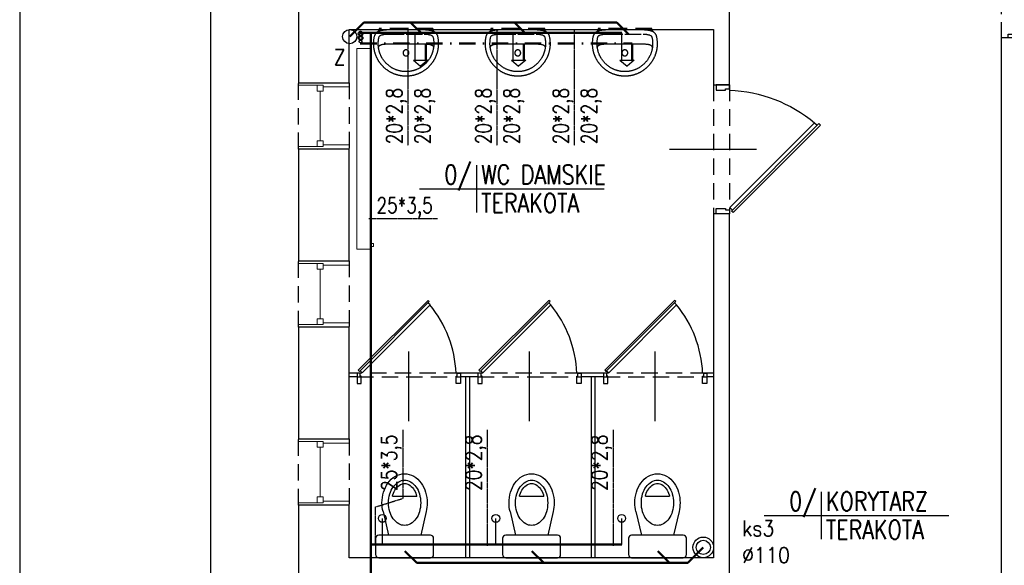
# Model space of a CAD drawing. Header units: millimetres. Extents: x 116 to 15750, y -6945 to 9999.
# Tile 122 of 150: x 116 to 879, y 4764 to 5186. Entities that reach past the tile are written whole.
import ezdxf
from ezdxf.enums import TextEntityAlignment as Align

# ---------------------------------------------------------------- set-up
doc = ezdxf.new("R2010")
doc.units = ezdxf.units.MM
for name, pattern in [('ACAD_ISO12W100', [21, 12, -3, 0, -3, 0, -3]), ('DASHDOT', [25.4, 12.7, -6.35, 0, -6.35]), ('DASHED', [19.05, 12.7, -6.35]), ('DASHED2', [0.375, 0.25, -0.125])]:
    doc.linetypes.add(name, pattern=pattern)
doc.layers.get('0').update_dxf_attribs({"color": 252})
for name, color, linetype in [('1-OPIS-POM', 252, 'Continuous'), ('I-DRZWI', 252, 'Continuous'), ('I-MEBLE', 252, 'Continuous'), ('I-NAD', 252, 'DASHED'), ('I-OKNA', 252, 'Continuous'), ('I-SCIANA', 252, 'Continuous'), ('IS cwu', 3, 'DASHDOT'), ('IS cwu cyrkulacja', 3, 'ACAD_ISO12W100'), ('IS KAN PODŁCZENIA', 33, 'Continuous'), ('IS KAN_S_OPIS', 2, 'Continuous'), ('IS KAN_SAN_RURY', 1, 'Continuous'), ('IS opis woda', 7, 'DASHED2'), ('MK_IS W_CWU', 5, 'DASHED'), ('MK_IS W_Z', 5, 'Continuous'), ('TABELKA', 252, 'Continuous')]:
    doc.layers.add(name, color=color, linetype=linetype)
doc.layers.add('I-C.O', color=252, linetype='Continuous', lineweight=15)
doc.layers.add('IS woda w', color=5, linetype='Continuous', lineweight=40)
doc.styles.add('ROMANS', font='romans.shx', dxfattribs={"width": 0.75})
doc.styles.add('TECH', font='simplex.shx')

# ---------------------------------------------------------------- blocks, each defined once
blk = doc.blocks.new('D90')
blk.add_line((32.6, 45), (-28.01, 45))
for points in [[(-9.17, 87.25), (-9.17, 90), (0.01, 90), (0.01, 86.33), (-6.42, 86.33), (-6.42, 87.25)], [(-72.56, 61.83), (-11.68, 0.94), (-10.61, 2.01), (-71.49, 62.91)], [(-9.18, 2.76), (-9.18, 0), (0, 0), (0, 3.67), (-6.43, 3.67), (-6.43, 2.76)]]:
    blk.add_lwpolyline(points, close=True)
blk.add_lwpolyline([(-11.26, 2.66), (-9.48, 4.45), (-68.56, 63.55), (-70.35, 61.76)])
blk.add_arc((-4.56, -14.51), 100.94, 92.61856, 129.34871)
blk = doc.blocks.new('OPIS-POM')
for p, q in [((0, 25), (0, -25)), ((-60, 0), (135, 0))]:
    blk.add_line(p, q)
at = {"style": 'ROMANS', "width": 0.8, "flags": 4}
blk.add_attdef('NR', text='', height=20, dxfattribs=at).set_placement((-5, 5), align=Align.RIGHT)
blk.add_attdef('NAZWA', (5, 5), '', height=20, dxfattribs=at)
blk.add_attdef('POW.', text='', height=20, dxfattribs=at).set_placement((-5, -5), align=Align.TOP_RIGHT)
blk.add_attdef('POSADZKA', text='', height=20, dxfattribs=at).set_placement((5, -5), align=Align.TOP_LEFT)
blk = doc.blocks.new('umywalk50')
for points in [[(11.44, -2.51), (11.12, -2.1), (10.86, -1.74), (10.66, -1.37), (10.52, -0.99), (10.44, -0.54), (10.42, 0), (-10.42, 0), (-31.25, 0), (-31.28, -0.53), (-31.36, -0.98), (-31.5, -1.37), (-31.69, -1.73), (-31.95, -2.1), (-32.28, -2.5)], [(-31.77, -15.02), (-31.73, -14.8), (-31.68, -14.6), (-31.63, -14.4), (-31.56, -14.21), (-31.49, -14.03), (-31.4, -13.86), (-31.29, -13.7), (-31.17, -13.54), (-31.04, -13.4), (-30.89, -13.26), (-30.71, -13.13), (-30.52, -13.01), (-30.31, -12.9), (-30.07, -12.79), (-29.81, -12.69), (-29.52, -12.6), (-29.2, -12.52), (-28.86, -12.44), (-28.48, -12.37), (-28.08, -12.3), (-27.64, -12.25), (-27.16, -12.2), (-26.66, -12.15), (-26.11, -12.11), (-25.53, -12.08), (-24.9, -12.06), (-24.24, -12.04), (-23.54, -12.02), (-22.79, -12.02), (-21.99, -12.01), (-10.47, -12.01), (1.04, -12.02), (1.84, -12.02), (2.59, -12.03), (3.29, -12.04), (3.96, -12.06), (4.58, -12.09), (5.16, -12.12), (5.71, -12.16), (6.22, -12.2), (6.69, -12.25), (7.13, -12.31), (7.53, -12.37), (7.91, -12.44), (8.25, -12.52), (8.57, -12.6), (8.86, -12.7), (9.12, -12.79), (9.36, -12.9), (9.57, -13.02), (9.77, -13.14), (9.94, -13.27), (10.09, -13.4), (10.23, -13.55), (10.34, -13.7), (10.45, -13.87), (10.54, -14.04), (10.61, -14.22), (10.68, -14.4), (10.74, -14.6), (10.78, -14.81), (10.82, -15.02)]]:
    blk.add_lwpolyline(points)
for points in [[(14.56, -12.02), (14.56, -12.38), (14.55, -12.75), (14.54, -13.11), (14.52, -13.47), (14.49, -13.83), (14.46, -14.19), (14.43, -14.55), (14.39, -14.9), (14.35, -15.26), (14.3, -15.61), (14.25, -15.96), (14.19, -16.31), (14.13, -16.66), (14.06, -17.01), (13.98, -17.35), (13.91, -17.7), (13.82, -18.04), (13.74, -18.38), (13.65, -18.72), (13.55, -19.05), (13.45, -19.39), (13.34, -19.72), (13.23, -20.05), (13.12, -20.38), (13, -20.7), (12.88, -21.02), (12.75, -21.35), (12.62, -21.67), (12.48, -21.98), (12.34, -22.3), (12.2, -22.61), (12.05, -22.92), (11.9, -23.23), (11.74, -23.54), (11.58, -23.84), (11.41, -24.14), (11.25, -24.44), (11.07, -24.73), (10.9, -25.03), (10.72, -25.32), (10.53, -25.61), (10.34, -25.89), (10.15, -26.17), (9.96, -26.45), (9.76, -26.73), (9.55, -27), (9.35, -27.28), (9.14, -27.54), (8.92, -27.81), (8.71, -28.07), (8.49, -28.33), (8.26, -28.59), (8.03, -28.84), (7.8, -29.09), (7.57, -29.34), (7.33, -29.58), (7.09, -29.82), (6.85, -30.06), (6.6, -30.3), (6.35, -30.53), (6.09, -30.75), (5.84, -30.98), (5.58, -31.2), (5.32, -31.42), (5.05, -31.63), (4.78, -31.84), (4.51, -32.05), (4.24, -32.25), (3.96, -32.45), (3.68, -32.64), (3.4, -32.84), (3.11, -33.02), (2.82, -33.21), (2.53, -33.39), (2.24, -33.57), (1.94, -33.74), (1.65, -33.91), (1.34, -34.07), (1.04, -34.23), (0.74, -34.39), (0.43, -34.54), (0.12, -34.69), (-0.2, -34.83), (-0.51, -34.97), (-0.83, -35.11), (-1.15, -35.24), (-1.47, -35.37), (-1.79, -35.49), (-2.12, -35.61), (-2.45, -35.72), (-2.78, -35.83), (-3.11, -35.94), (-3.44, -36.04), (-3.78, -36.14), (-4.12, -36.23), (-4.46, -36.31), (-4.8, -36.4), (-5.14, -36.47), (-5.49, -36.55), (-5.83, -36.62), (-6.18, -36.68), (-6.53, -36.74), (-6.88, -36.79), (-7.24, -36.84), (-7.59, -36.88), (-7.95, -36.92), (-8.3, -36.95), (-8.66, -36.98), (-9.02, -37.01), (-9.38, -37.02), (-9.75, -37.04), (-10.11, -37.05), (-10.48, -37.05), (-10.48, -37.05), (-10.84, -37.05), (-11.21, -37.04), (-11.57, -37.02), (-11.93, -37.01), (-12.29, -36.98), (-12.65, -36.95), (-13.01, -36.92), (-13.36, -36.88), (-13.72, -36.84), (-14.07, -36.79), (-14.42, -36.74), (-14.77, -36.68), (-15.12, -36.61), (-15.47, -36.55), (-15.81, -36.47), (-16.16, -36.4), (-16.5, -36.31), (-16.84, -36.23), (-17.17, -36.13), (-17.51, -36.04), (-17.84, -35.94), (-18.18, -35.83), (-18.51, -35.72), (-18.83, -35.61), (-19.16, -35.49), (-19.48, -35.37), (-19.81, -35.24), (-20.13, -35.11), (-20.44, -34.97), (-20.76, -34.83), (-21.07, -34.69), (-21.38, -34.54), (-21.69, -34.39), (-21.99, -34.23), (-22.3, -34.07), (-22.6, -33.9), (-22.9, -33.74), (-23.19, -33.56), (-23.49, -33.39), (-23.78, -33.21), (-24.06, -33.02), (-24.35, -32.83), (-24.63, -32.64), (-24.91, -32.45), (-25.19, -32.25), (-25.46, -32.04), (-25.73, -31.84), (-26, -31.63), (-26.27, -31.41), (-26.53, -31.19), (-26.79, -30.97), (-27.05, -30.75), (-27.3, -30.52), (-27.55, -30.29), (-27.8, -30.06), (-28.04, -29.82), (-28.28, -29.58), (-28.52, -29.33), (-28.75, -29.09), (-28.99, -28.84), (-29.21, -28.58), (-29.44, -28.33), (-29.66, -28.07), (-29.88, -27.81), (-30.09, -27.54), (-30.3, -27.27), (-30.51, -27), (-30.71, -26.73), (-30.91, -26.45), (-31.1, -26.17), (-31.3, -25.89), (-31.48, -25.6), (-31.67, -25.31), (-31.85, -25.02), (-32.02, -24.73), (-32.2, -24.43), (-32.37, -24.13), (-32.53, -23.83), (-32.69, -23.53), (-32.85, -23.22), (-33, -22.92), (-33.15, -22.61), (-33.29, -22.29), (-33.43, -21.98), (-33.57, -21.66), (-33.7, -21.34), (-33.83, -21.02), (-33.95, -20.7), (-34.07, -20.37), (-34.18, -20.04), (-34.29, -19.71), (-34.4, -19.38), (-34.5, -19.05), (-34.6, -18.71), (-34.69, -18.37), (-34.77, -18.03), (-34.86, -17.69), (-34.93, -17.35), (-35.01, -17), (-35.07, -16.66), (-35.14, -16.31), (-35.2, -15.96), (-35.25, -15.61), (-35.3, -15.25), (-35.34, -14.9), (-35.38, -14.54), (-35.41, -14.19), (-35.44, -13.83), (-35.47, -13.47), (-35.48, -13.1), (-35.5, -12.74), (-35.5, -12.38), (-35.51, -12.01), (-35.51, -12.01), (-35.5, -11.66), (-35.48, -11.21), (-35.46, -10.71), (-35.44, -10.17), (-35.41, -9.65), (-35.37, -9.16), (-35.34, -8.74), (-35.3, -8.41), (-35.24, -7.97), (-35.17, -7.54), (-35.1, -7.13), (-35.02, -6.73), (-34.93, -6.35), (-34.84, -5.99), (-34.73, -5.64), (-34.62, -5.31), (-34.5, -5), (-34.36, -4.7), (-34.21, -4.41), (-34.05, -4.14), (-33.87, -3.88), (-33.68, -3.63), (-33.47, -3.4), (-33.24, -3.18), (-33, -2.97), (-32.74, -2.77), (-32.45, -2.59), (-32.15, -2.42), (-31.82, -2.26), (-31.47, -2.11), (-31.1, -1.97), (-30.7, -1.84), (-30.28, -1.72), (-29.83, -1.61), (-29.35, -1.5), (-29.35, -1.5), (-28.98, -1.43), (-28.6, -1.36), (-28.2, -1.3), (-27.79, -1.24), (-27.37, -1.18), (-26.94, -1.13), (-26.49, -1.08), (-26.04, -1.05), (-25.57, -1.02), (-25.1, -1), (-24.62, -1), (-10.47, -1), (3.68, -1), (4.16, -1.01), (4.63, -1.02), (5.09, -1.05), (5.55, -1.09), (5.99, -1.13), (6.42, -1.18), (6.85, -1.24), (7.26, -1.3), (7.65, -1.37), (8.04, -1.44), (8.41, -1.51), (8.88, -1.61), (9.33, -1.72), (9.76, -1.84), (10.15, -1.97), (10.53, -2.11), (10.88, -2.26), (11.2, -2.42), (11.51, -2.6), (11.79, -2.78), (12.05, -2.97), (12.3, -3.18), (12.52, -3.4), (12.73, -3.64), (12.93, -3.88), (13.1, -4.14), (13.26, -4.41), (13.41, -4.7), (13.55, -5), (13.67, -5.32), (13.79, -5.65), (13.89, -6), (13.99, -6.36), (14.07, -6.74), (14.15, -7.13), (14.22, -7.54), (14.29, -7.97), (14.35, -8.42), (14.39, -8.74), (14.42, -9.17), (14.46, -9.65), (14.49, -10.18), (14.52, -10.71), (14.54, -11.21), (14.55, -11.66)], [(-10.47, -33.52), (-11.02, -33.51), (-11.57, -33.5), (-12.12, -33.47), (-12.67, -33.43), (-13.09, -33.37), (-13.5, -33.31), (-13.91, -33.25), (-14.31, -33.17), (-14.71, -33.09), (-15.1, -33.01), (-15.49, -32.92), (-15.89, -32.82), (-16.28, -32.72), (-16.67, -32.61), (-17.06, -32.49), (-17.46, -32.37), (-17.86, -32.23), (-18.28, -32.06), (-18.69, -31.89), (-19.1, -31.71), (-19.51, -31.53), (-19.91, -31.34), (-20.31, -31.14), (-20.72, -30.94), (-21.08, -30.72), (-21.45, -30.5), (-21.8, -30.28), (-22.15, -30.06), (-22.49, -29.83), (-22.82, -29.59), (-23.15, -29.36), (-23.48, -29.11), (-23.8, -28.86), (-24.12, -28.61), (-24.43, -28.34), (-24.75, -28.07), (-25.06, -27.8), (-25.37, -27.51), (-25.68, -27.22), (-25.99, -26.9), (-26.28, -26.58), (-26.57, -26.25), (-26.85, -25.93), (-27.12, -25.6), (-27.38, -25.27), (-27.64, -24.93), (-27.9, -24.59), (-28.15, -24.24), (-28.4, -23.89), (-28.64, -23.52), (-28.88, -23.15), (-29.88, -21.32), (-30.04, -20.95), (-30.21, -20.57), (-30.36, -20.19), (-30.51, -19.81), (-30.65, -19.42), (-30.79, -19.04), (-30.92, -18.66), (-31.04, -18.28), (-31.15, -17.89), (-31.26, -17.51), (-31.36, -17.12), (-31.45, -16.73), (-31.54, -16.34), (-31.62, -15.95), (-31.69, -15.56), (-31.75, -15.16), (-31.81, -14.77), (-31.86, -14.37), (-31.9, -13.97), (-31.93, -13.57), (-31.96, -13.16), (-31.98, -12.76), (-31.99, -12.35), (-31.99, -11.94), (-31.99, -11.53), (-31.97, -11.11), (-31.95, -10.7), (-31.93, -10.28), (-31.91, -9.87), (-31.88, -9.45), (-31.84, -9.04), (-31.79, -8.63), (-31.74, -8.21), (-31.66, -7.8), (-31.58, -7.4), (-31.48, -7), (-31.36, -6.6), (-31.22, -6.31), (-31.04, -6.06), (-30.81, -5.82), (-30.54, -5.62), (-30.24, -5.43), (-29.91, -5.27), (-29.55, -5.13), (-29.17, -5), (-28.77, -4.9), (-28.37, -4.81), (-27.95, -4.73), (-27.53, -4.67), (-27.11, -4.62), (-26.7, -4.58), (-26.3, -4.55), (-25.91, -4.53), (-25.55, -4.52), (-25.21, -4.51), (-24.89, -4.51), (-24.62, -4.5), (-10.47, -4.51), (3.68, -4.51), (3.95, -4.51), (4.27, -4.51), (4.61, -4.52), (4.97, -4.54), (5.36, -4.56), (5.76, -4.59), (6.17, -4.63), (6.59, -4.68), (7.01, -4.74), (7.43, -4.81), (7.83, -4.9), (8.23, -5.01), (8.61, -5.13), (8.97, -5.28), (9.3, -5.44), (9.6, -5.62), (9.87, -5.83), (10.1, -6.06), (10.28, -6.32), (10.42, -6.6), (10.54, -7), (10.64, -7.4), (10.72, -7.81), (10.79, -8.22), (10.85, -8.63), (10.9, -9.04), (10.94, -9.46), (10.97, -9.87), (10.99, -10.29), (11.01, -10.7), (11.03, -11.12), (11.04, -11.53), (11.05, -11.95), (11.05, -12.36), (11.04, -12.76), (11.02, -13.17), (10.99, -13.57), (10.96, -13.97), (10.92, -14.37), (10.87, -14.77), (10.81, -15.17), (10.75, -15.56), (10.67, -15.95), (10.6, -16.34), (10.51, -16.73), (10.42, -17.12), (10.32, -17.51), (10.21, -17.9), (10.09, -18.28), (9.97, -18.66), (9.84, -19.05), (9.71, -19.43), (9.57, -19.81), (9.42, -20.19), (9.26, -20.57), (9.1, -20.95), (8.93, -21.33), (8.93, -21.33), (7.94, -23.16), (7.69, -23.53), (7.45, -23.89), (7.2, -24.24), (6.95, -24.59), (6.7, -24.93), (6.44, -25.27), (6.17, -25.6), (5.9, -25.93), (5.62, -26.26), (5.34, -26.58), (5.04, -26.9), (4.74, -27.22), (4.43, -27.52), (4.12, -27.8), (3.8, -28.08), (3.49, -28.35), (3.17, -28.61), (2.85, -28.86), (2.53, -29.11), (2.21, -29.36), (1.88, -29.6), (1.54, -29.83), (1.2, -30.06), (0.85, -30.28), (0.5, -30.51), (0.14, -30.73), (-0.23, -30.94), (-0.63, -31.14), (-1.04, -31.34), (-1.44, -31.53), (-1.85, -31.71), (-2.25, -31.89), (-2.67, -32.07), (-3.09, -32.23), (-3.09, -32.23), (-3.49, -32.37), (-3.88, -32.49), (-4.28, -32.61), (-4.67, -32.72), (-5.06, -32.82), (-5.45, -32.92), (-5.85, -33.01), (-6.24, -33.1), (-6.64, -33.17), (-7.04, -33.25), (-7.45, -33.31), (-7.86, -33.37), (-8.27, -33.43), (-8.83, -33.47), (-9.38, -33.5), (-9.92, -33.51)], [(-8.17, -19), (-8.17, -18.97), (-8.18, -18.95), (-8.18, -18.92), (-8.18, -18.89), (-8.18, -18.87), (-8.18, -18.84), (-8.18, -18.82), (-8.18, -18.79), (-8.19, -18.76), (-8.19, -18.74), (-8.19, -18.71), (-8.2, -18.69), (-8.2, -18.66), (-8.2, -18.63), (-8.21, -18.61), (-8.21, -18.58), (-8.22, -18.56), (-8.22, -18.53), (-8.23, -18.5), (-8.23, -18.48), (-8.24, -18.45), (-8.25, -18.43), (-8.25, -18.4), (-8.26, -18.38), (-8.27, -18.35), (-8.27, -18.33), (-8.28, -18.3), (-8.29, -18.28), (-8.3, -18.25), (-8.31, -18.23), (-8.32, -18.2), (-8.33, -18.18), (-8.34, -18.15), (-8.35, -18.13), (-8.36, -18.1), (-8.37, -18.08), (-8.38, -18.05), (-8.39, -18.03), (-8.4, -18.01), (-8.41, -17.98), (-8.42, -17.96), (-8.43, -17.94), (-8.45, -17.91), (-8.46, -17.89), (-8.47, -17.87), (-8.48, -17.84), (-8.5, -17.82), (-8.51, -17.8), (-8.52, -17.78), (-8.54, -17.75), (-8.55, -17.73), (-8.57, -17.71), (-8.58, -17.69), (-8.6, -17.67), (-8.61, -17.65), (-8.63, -17.62), (-8.64, -17.6), (-8.66, -17.58), (-8.68, -17.56), (-8.69, -17.54), (-8.71, -17.52), (-8.73, -17.5), (-8.74, -17.48), (-8.76, -17.46), (-8.78, -17.44), (-8.8, -17.42), (-8.81, -17.4), (-8.83, -17.38), (-8.85, -17.37), (-8.87, -17.35), (-8.89, -17.33), (-8.91, -17.31), (-8.93, -17.29), (-8.95, -17.28), (-8.97, -17.26), (-8.99, -17.24), (-9.01, -17.22), (-9.03, -17.21), (-9.05, -17.19), (-9.07, -17.17), (-9.09, -17.16), (-9.11, -17.14), (-9.13, -17.13), (-9.15, -17.11), (-9.18, -17.1), (-9.2, -17.08), (-9.22, -17.07), (-9.24, -17.05), (-9.26, -17.04), (-9.29, -17.03), (-9.31, -17.01), (-9.33, -17), (-9.35, -16.99), (-9.38, -16.97), (-9.4, -16.96), (-9.42, -16.95), (-9.45, -16.94), (-9.47, -16.93), (-9.49, -16.91), (-9.52, -16.9), (-9.54, -16.89), (-9.57, -16.88), (-9.59, -16.87), (-9.61, -16.86), (-9.64, -16.85), (-9.66, -16.84), (-9.69, -16.83), (-9.71, -16.82), (-9.74, -16.82), (-9.76, -16.81), (-9.79, -16.8), (-9.81, -16.79), (-9.84, -16.78), (-9.86, -16.78), (-9.89, -16.77), (-9.91, -16.76), (-9.94, -16.76), (-9.97, -16.75), (-9.99, -16.75), (-10.02, -16.74), (-10.04, -16.74), (-10.07, -16.73), (-10.09, -16.73), (-10.12, -16.72), (-10.15, -16.72), (-10.17, -16.71), (-10.2, -16.71), (-10.23, -16.71), (-10.25, -16.71), (-10.28, -16.7), (-10.3, -16.7), (-10.33, -16.7), (-10.36, -16.7), (-10.38, -16.7), (-10.41, -16.69), (-10.44, -16.69), (-10.46, -16.69), (-10.49, -16.69), (-10.51, -16.69), (-10.54, -16.69), (-10.57, -16.7), (-10.59, -16.7), (-10.62, -16.7), (-10.65, -16.7), (-10.67, -16.7), (-10.7, -16.7), (-10.72, -16.71), (-10.75, -16.71), (-10.78, -16.71), (-10.8, -16.72), (-10.83, -16.72), (-10.85, -16.72), (-10.88, -16.73), (-10.91, -16.73), (-10.93, -16.74), (-10.96, -16.74), (-10.98, -16.75), (-11.01, -16.76), (-11.03, -16.76), (-11.06, -16.77), (-11.09, -16.78), (-11.11, -16.78), (-11.14, -16.79), (-11.16, -16.8), (-11.19, -16.81), (-11.21, -16.81), (-11.24, -16.82), (-11.26, -16.83), (-11.29, -16.84), (-11.31, -16.85), (-11.33, -16.86), (-11.36, -16.87), (-11.38, -16.88), (-11.41, -16.89), (-11.43, -16.9), (-11.46, -16.91), (-11.48, -16.92), (-11.5, -16.93), (-11.53, -16.95), (-11.55, -16.96), (-11.57, -16.97), (-11.6, -16.98), (-11.62, -17), (-11.64, -17.01), (-11.66, -17.02), (-11.69, -17.04), (-11.71, -17.05), (-11.73, -17.06), (-11.75, -17.08), (-11.77, -17.09), (-11.8, -17.11), (-11.82, -17.12), (-11.84, -17.14), (-11.86, -17.16), (-11.88, -17.17), (-11.9, -17.19), (-11.92, -17.2), (-11.94, -17.22), (-11.96, -17.24), (-11.98, -17.25), (-12, -17.27), (-12.02, -17.29), (-12.04, -17.31), (-12.06, -17.32), (-12.08, -17.34), (-12.1, -17.36), (-12.12, -17.38), (-12.14, -17.4), (-12.15, -17.42), (-12.17, -17.44), (-12.19, -17.46), (-12.21, -17.48), (-12.22, -17.5), (-12.24, -17.52), (-12.26, -17.54), (-12.28, -17.56), (-12.29, -17.58), (-12.31, -17.6), (-12.32, -17.62), (-12.34, -17.64), (-12.35, -17.66), (-12.37, -17.68), (-12.38, -17.71), (-12.4, -17.73), (-12.41, -17.75), (-12.43, -17.77), (-12.44, -17.79), (-12.45, -17.82), (-12.47, -17.84), (-12.48, -17.86), (-12.49, -17.88), (-12.51, -17.91), (-12.52, -17.93), (-12.53, -17.95), (-12.54, -17.98), (-12.55, -18), (-12.57, -18.03), (-12.58, -18.05), (-12.59, -18.07), (-12.6, -18.1), (-12.61, -18.12), (-12.62, -18.15), (-12.63, -18.17), (-12.64, -18.2), (-12.65, -18.22), (-12.65, -18.24), (-12.66, -18.27), (-12.67, -18.29), (-12.68, -18.32), (-12.69, -18.34), (-12.69, -18.37), (-12.7, -18.4), (-12.71, -18.42), (-12.71, -18.45), (-12.72, -18.47), (-12.73, -18.5), (-12.73, -18.52), (-12.74, -18.55), (-12.74, -18.58), (-12.75, -18.6), (-12.75, -18.63), (-12.75, -18.65), (-12.76, -18.68), (-12.76, -18.71), (-12.77, -18.73), (-12.77, -18.76), (-12.77, -18.78), (-12.77, -18.81), (-12.78, -18.84), (-12.78, -18.86), (-12.78, -18.89), (-12.78, -18.91), (-12.78, -18.94), (-12.78, -18.97), (-12.78, -18.99), (-12.78, -19.02), (-12.78, -19.05), (-12.78, -19.07), (-12.78, -19.1), (-12.78, -19.13), (-12.78, -19.15), (-12.77, -19.18), (-12.77, -19.2), (-12.77, -19.23), (-12.77, -19.26), (-12.76, -19.28), (-12.76, -19.31), (-12.76, -19.33), (-12.75, -19.36), (-12.75, -19.39), (-12.74, -19.41), (-12.74, -19.44), (-12.73, -19.46), (-12.73, -19.49), (-12.72, -19.52), (-12.72, -19.54), (-12.71, -19.57), (-12.7, -19.59), (-12.7, -19.62), (-12.69, -19.64), (-12.68, -19.67), (-12.67, -19.69), (-12.66, -19.72), (-12.66, -19.74), (-12.65, -19.77), (-12.64, -19.79), (-12.63, -19.82), (-12.62, -19.84), (-12.61, -19.87), (-12.6, -19.89), (-12.59, -19.91), (-12.58, -19.94), (-12.57, -19.96), (-12.56, -19.99), (-12.55, -20.01), (-12.53, -20.03), (-12.52, -20.06), (-12.51, -20.08), (-12.5, -20.1), (-12.48, -20.13), (-12.47, -20.15), (-12.46, -20.17), (-12.44, -20.19), (-12.43, -20.22), (-12.42, -20.24), (-12.4, -20.26), (-12.39, -20.28), (-12.37, -20.3), (-12.36, -20.33), (-12.34, -20.35), (-12.33, -20.37), (-12.31, -20.39), (-12.3, -20.41), (-12.28, -20.43), (-12.26, -20.45), (-12.25, -20.47), (-12.23, -20.49), (-12.21, -20.51), (-12.19, -20.53), (-12.18, -20.55), (-12.16, -20.57), (-12.14, -20.59), (-12.12, -20.61), (-12.1, -20.63), (-12.09, -20.65), (-12.07, -20.66), (-12.05, -20.68), (-12.03, -20.7), (-12.01, -20.72), (-11.99, -20.74), (-11.97, -20.75), (-11.95, -20.77), (-11.93, -20.79), (-11.91, -20.8), (-11.89, -20.82), (-11.87, -20.83), (-11.84, -20.85), (-11.82, -20.87), (-11.8, -20.88), (-11.78, -20.9), (-11.76, -20.91), (-11.74, -20.93), (-11.71, -20.94), (-11.69, -20.95), (-11.67, -20.97), (-11.65, -20.98), (-11.62, -20.99), (-11.6, -21.01), (-11.58, -21.02), (-11.56, -21.03), (-11.53, -21.04), (-11.51, -21.06), (-11.48, -21.07), (-11.46, -21.08), (-11.44, -21.09), (-11.41, -21.1), (-11.39, -21.11), (-11.37, -21.12), (-11.34, -21.13), (-11.32, -21.14), (-11.29, -21.15), (-11.27, -21.16), (-11.24, -21.17), (-11.22, -21.18), (-11.19, -21.19), (-11.17, -21.19), (-11.14, -21.2), (-11.12, -21.21), (-11.09, -21.22), (-11.07, -21.22), (-11.04, -21.23), (-11.02, -21.24), (-10.99, -21.24), (-10.96, -21.25), (-10.94, -21.25), (-10.91, -21.26), (-10.89, -21.26), (-10.86, -21.27), (-10.83, -21.27), (-10.81, -21.28), (-10.78, -21.28), (-10.76, -21.28), (-10.73, -21.29), (-10.7, -21.29), (-10.68, -21.29), (-10.65, -21.29), (-10.63, -21.3), (-10.6, -21.3), (-10.57, -21.3), (-10.55, -21.3), (-10.52, -21.3), (-10.49, -21.3), (-10.47, -21.3), (-10.44, -21.3), (-10.42, -21.3), (-10.39, -21.3), (-10.36, -21.3), (-10.34, -21.3), (-10.31, -21.29), (-10.28, -21.29), (-10.26, -21.29), (-10.23, -21.29), (-10.21, -21.28), (-10.18, -21.28), (-10.15, -21.28), (-10.13, -21.27), (-10.1, -21.27), (-10.08, -21.26), (-10.05, -21.26), (-10.02, -21.25), (-10, -21.25), (-9.97, -21.24), (-9.95, -21.24), (-9.92, -21.23), (-9.9, -21.23), (-9.87, -21.22), (-9.84, -21.21), (-9.82, -21.2), (-9.79, -21.2), (-9.77, -21.19), (-9.74, -21.18), (-9.72, -21.17), (-9.69, -21.16), (-9.67, -21.15), (-9.65, -21.14), (-9.62, -21.13), (-9.6, -21.12), (-9.57, -21.11), (-9.55, -21.1), (-9.52, -21.09), (-9.5, -21.08), (-9.48, -21.07), (-9.45, -21.06), (-9.43, -21.05), (-9.41, -21.04), (-9.38, -21.02), (-9.36, -21.01), (-9.34, -21), (-9.31, -20.98), (-9.29, -20.97), (-9.27, -20.96), (-9.25, -20.94), (-9.22, -20.93), (-9.2, -20.91), (-9.18, -20.9), (-9.16, -20.88), (-9.14, -20.87), (-9.12, -20.85), (-9.09, -20.84), (-9.07, -20.82), (-9.05, -20.81), (-9.03, -20.79), (-9.01, -20.77), (-8.99, -20.76), (-8.97, -20.74), (-8.95, -20.72), (-8.93, -20.7), (-8.91, -20.69), (-8.89, -20.67), (-8.88, -20.65), (-8.86, -20.63), (-8.84, -20.61), (-8.82, -20.59), (-8.8, -20.58), (-8.78, -20.56), (-8.77, -20.54), (-8.75, -20.52), (-8.73, -20.5), (-8.71, -20.48), (-8.7, -20.46), (-8.68, -20.44), (-8.66, -20.42), (-8.65, -20.4), (-8.63, -20.37), (-8.62, -20.35), (-8.6, -20.33), (-8.59, -20.31), (-8.57, -20.29), (-8.56, -20.27), (-8.54, -20.24), (-8.53, -20.22), (-8.51, -20.2), (-8.5, -20.18), (-8.49, -20.16), (-8.47, -20.13), (-8.46, -20.11), (-8.45, -20.09), (-8.44, -20.06), (-8.42, -20.04), (-8.41, -20.02), (-8.4, -19.99), (-8.39, -19.97), (-8.38, -19.94), (-8.37, -19.92), (-8.36, -19.9), (-8.35, -19.87), (-8.34, -19.85), (-8.33, -19.82), (-8.32, -19.8), (-8.31, -19.77), (-8.3, -19.75), (-8.29, -19.72), (-8.28, -19.7), (-8.28, -19.67), (-8.27, -19.65), (-8.26, -19.62), (-8.25, -19.6), (-8.25, -19.57), (-8.24, -19.55), (-8.24, -19.52), (-8.23, -19.5), (-8.22, -19.47), (-8.22, -19.44), (-8.21, -19.42), (-8.21, -19.39), (-8.2, -19.37), (-8.2, -19.34), (-8.2, -19.31), (-8.19, -19.29), (-8.19, -19.26), (-8.19, -19.24), (-8.18, -19.21), (-8.18, -19.18), (-8.18, -19.16), (-8.18, -19.13), (-8.18, -19.11), (-8.18, -19.08), (-8.18, -19.05), (-8.17, -19.03), (-8.17, -19)]]:
    blk.add_lwpolyline(points, close=True)
blk = doc.blocks.new('wc')
for p, q in [((20, 0), (-20, 0)), ((-22.5, -2.5), (-22.5, -15)), ((22.5, -15), (22.5, -2.5)), ((-20, -17.5), (20, -17.5)), ((-16.71, -35.72), (-12.5, -17.5)), ((16.71, -35.72), (12.5, -17.5)), ((9.4, -47.6), (-9.4, -47.6))]:
    blk.add_line(p, q)
blk.add_lwpolyline([(12.5, -42.5, -0.072039), (11.5, -49.43, -0.083339), (8.84, -54.87, -0.106661), (4.55, -58.78, -0.132138), (0, -60, -0.132138), (-4.55, -58.78, -0.106661), (-8.84, -54.87, -0.083339), (-11.5, -49.43, -0.072039), (-12.5, -42.5, -0.072039), (-11.5, -35.57, -0.083339), (-8.84, -30.13, -0.106661), (-4.55, -26.22, -0.132138), (0, -25, -0.132138), (4.55, -26.22, -0.106661), (8.84, -30.13, -0.083339), (11.5, -35.57, -0.072039)], format="xyb", close=True)
for points in [[(17.5, -42.5, -0.072039), (16.29, -50.85, -0.083339), (12.91, -57.78, -0.106661), (7.06, -63.1, -0.132138), (0, -65, -0.132138), (-7.06, -63.1, -0.106661), (-12.91, -57.78, -0.083339), (-16.29, -50.85, -0.072039), (-17.5, -42.5, -0.05824), (-16.71, -35.72, -0.083339)], [(16.71, -35.72, -0.05824), (17.5, -42.5, -0.072039)], [(9.4, -47.6, -0.013234), (9.1, -48.72, -0.083339), (6.8, -53.42, -0.106661), (3.29, -56.61, -0.132138), (0, -57.5, -0.132138), (-3.29, -56.61, -0.106661), (-6.8, -53.42, -0.083339), (-9.1, -48.72, -0.013234), (-9.4, -47.6, -0.072039)]]:
    blk.add_lwpolyline(points, format="xyb")
for centre, start, end in [((-20, -2.5), 90, 180), ((20, -2.5), 0, 90), ((-20, -15), 180, 270), ((20, -15), 270, 0)]:
    blk.add_arc(centre, 2.5, start, end)

msp = doc.modelspace()

# ---------------------------------------------------------------- linework, layer by layer
at = {"layer": 'I-C.O'}
for points in [[(377.26, 5008.75), (377.26, 5164.2), (387.8, 5164.2)], [(387.8, 5008.75), (387.8, 5164.2)], [(387.8, 5010.69), (390.17, 5010.69), (390.17, 5013.16)], [(387.8, 5013.16), (390.17, 5013.16)], [(377.26, 5008.75), (387.8, 5008.75)]]:
    msp.add_lwpolyline(points, dxfattribs=at)
at = {"layer": 'I-NAD'}
for points in [[(876.55, 5336.87), (876.55, 5172.52)], [(332.2, 5086.26), (332.2, 5137.67)], [(371.24, 5137.67), (371.24, 5086.26)], [(653.69, 5136.08), (653.69, 5036.01)], [(665.95, 5136.08), (665.95, 5036.01)], [(332.2, 4948.32), (332.2, 4999.63)], [(371.24, 4999.63), (371.24, 4948.32)], [(457.48, 4912.71), (377.48, 4912.72)], [(551.04, 4912.71), (471.04, 4912.72)], [(648.47, 4912.71), (568.47, 4912.72)], [(377.48, 4909.71), (457.48, 4909.71)], [(471.04, 4909.71), (551.04, 4909.71)], [(568.47, 4909.71), (648.47, 4909.71)], [(332.2, 4810.39), (332.2, 4861.69)], [(371.24, 4861.69), (371.24, 4810.39)]]:
    msp.add_lwpolyline(points, dxfattribs=at)
at = {"layer": 'I-OKNA', "lineweight": 0}
for points in [[(332.2, 5137.56), (332.2, 5135.74)], [(332.2, 5135.74), (351.13, 5135.74)], [(346.61, 5135.74), (346.61, 5131.11)], [(351.13, 5131.11), (351.13, 5135.74)], [(351.13, 5134.34), (371.24, 5134.34)], [(371.24, 5137.67), (371.24, 5134.34)], [(346.61, 5131.11), (351.13, 5131.11)], [(348.87, 5092.71), (348.87, 5131.11)], [(332.2, 5088.2), (351.13, 5088.2), (351.13, 5092.71)], [(332.2, 5086.26), (332.2, 5088.2)], [(346.61, 5092.71), (351.13, 5092.71)], [(346.61, 5088.2), (346.61, 5092.71)], [(351.13, 5089.59), (371.24, 5089.59)], [(371.24, 5086.26), (371.24, 5089.59)], [(346.61, 5085.83), (347.04, 5086.26)], [(332.2, 4999.52), (332.2, 4997.69)], [(332.2, 4997.69), (351.13, 4997.69)], [(346.61, 4997.69), (346.61, 4993.18)], [(351.13, 4993.18), (351.13, 4997.69)], [(371.24, 4999.63), (371.24, 4996.4)], [(346.61, 4993.18), (351.13, 4993.18)], [(348.87, 4954.78), (348.87, 4993.18)], [(351.13, 4996.4), (371.24, 4996.4)], [(332.2, 4950.26), (351.13, 4950.26), (351.13, 4954.78)], [(346.61, 4954.78), (351.13, 4954.78)], [(346.61, 4950.26), (346.61, 4954.78)], [(351.13, 4951.55), (371.24, 4951.55)], [(371.24, 4948.32), (371.24, 4951.55)], [(332.2, 4948.32), (332.2, 4950.26)], [(332.2, 4861.59), (332.2, 4859.76)], [(332.2, 4859.76), (351.13, 4859.76)], [(346.61, 4859.76), (346.61, 4855.24)], [(351.13, 4855.24), (351.13, 4859.76)], [(346.61, 4855.24), (351.13, 4855.24)], [(348.87, 4816.84), (348.87, 4855.24)], [(351.13, 4858.36), (371.24, 4858.36)], [(332.2, 4812.32), (351.13, 4812.32), (351.13, 4816.84)], [(346.61, 4816.84), (351.13, 4816.84)], [(346.61, 4812.32), (346.61, 4816.84)], [(351.13, 4813.61), (371.24, 4813.61)], [(332.2, 4810.39), (332.2, 4812.32)]]:
    msp.add_lwpolyline(points, dxfattribs=at)
at = {"layer": 'I-SCIANA', "linetype": 'Continuous', "lineweight": 25}
for points in [[(332.2, 5468.31), (332.2, 5137.67), (371.24, 5137.67)], [(653.69, 5178.76), (653.69, 5136.08), (665.95, 5136.08), (665.95, 5203.39)], [(371.24, 5137.67), (371.24, 5178.76)], [(371.24, 5178.76), (653.69, 5178.76)], [(876.55, 5172.52), (876.55, 4485)], [(888.81, 5131.43), (888.81, 5172.52), (876.55, 5172.52)], [(653.69, 5036.01), (653.69, 4769.71)], [(665.95, 4723.45), (665.95, 5036.01), (653.69, 5036.01)], [(377.48, 4912.71), (371.24, 4912.71)], [(377.48, 4912.71), (377.48, 4909.71)], [(471.04, 4912.71), (457.48, 4912.71)], [(457.48, 4912.71), (457.48, 4909.71)], [(471.04, 4912.71), (471.04, 4909.71)], [(551.04, 4912.71), (551.04, 4909.71)], [(568.47, 4912.71), (551.04, 4912.71)], [(568.47, 4912.71), (568.47, 4909.71)], [(653.69, 4912.71), (648.47, 4912.71)], [(648.47, 4912.71), (648.47, 4909.71)], [(377.48, 4909.71), (371.24, 4909.71)], [(471.04, 4909.71), (457.48, 4909.71)], [(461.71, 4769.71), (461.71, 4909.71)], [(464.71, 4769.71), (464.71, 4909.71)], [(568.47, 4909.71), (551.04, 4909.71)], [(558.72, 4909.71), (558.72, 4769.71)], [(561.72, 4909.71), (561.72, 4769.71)], [(653.69, 4909.71), (648.47, 4909.71)], [(371.24, 4779.9), (371.24, 4810.39), (332.2, 4810.39), (332.2, 4723.76), (371.24, 4723.76)], [(371.24, 4769.71), (371.24, 4779.99)], [(653.69, 4769.71), (371.24, 4769.71)]]:
    msp.add_lwpolyline(points, dxfattribs=at)
for points in [[(332.2, 4999.63), (371.24, 4999.63), (371.24, 5086.26), (332.2, 5086.26)], [(332.2, 4861.69), (371.24, 4861.69), (371.24, 4948.32), (332.2, 4948.32)]]:
    msp.add_lwpolyline(points, close=True, dxfattribs=at)
at = {"layer": 'IS cwu', "lineweight": 50}
for p, q in [((379.95, 5168.02), (590.66, 5168.02)), ((430.69, 5155.18), (430.69, 5168.02)), ((506.65, 5155.18), (506.65, 5168.02)), ((590.66, 5155.18), (590.66, 5168.02))]:
    msp.add_line(p, q, dxfattribs=at)
at = {"layer": 'IS cwu', "lineweight": 50, "ltscale": 3}
msp.add_circle((380.18, 5172.33), 1.5, dxfattribs=at)
at = {"layer": 'IS cwu cyrkulacja'}
msp.add_circle((380.18, 5169.61), 1, dxfattribs=at)
at = {"layer": 'IS KAN PODŁCZENIA', "lineweight": 50}
for p, q in [((371.75, 5173.38), (382.77, 5184.4)), ((382.77, 5184.4), (578.66, 5184.4)), ((418.95, 5184.4), (428.03, 5175.32)), ((499.34, 5184.4), (508.41, 5175.32)), ((578.66, 5184.4), (587.74, 5175.32)), ((633.69, 4765.7), (645.69, 4777.71)), ((423.66, 4765.7), (414.58, 4774.78)), ((522.06, 4765.7), (512.98, 4774.78)), ((619.57, 4765.7), (610.49, 4774.78)), ((423.66, 4765.7), (633.69, 4765.7))]:
    msp.add_line(p, q, dxfattribs=at)
at = {"layer": 'IS KAN_SAN_RURY', "linetype": 'Continuous'}
for centre, radius in [((371.76, 5173.39), 5.5), ((645.69, 4777.71, 26.68), 8), ((645.69, 4777.71), 8), ((645.69, 4777.71, 26.68), 8), ((645.69, 4777.71, 26.68), 8), ((645.69, 4777.71), 8), ((645.69, 4777.71, 26.68), 8), ((645.69, 4777.71, 26.68), 5.5), ((645.69, 4777.71, 26.68), 5.5)]:
    msp.add_circle(centre, radius, dxfattribs=at)
at = {"layer": 'IS opis woda'}
for p, q in [((416.85, 5178.76), (416.85, 5089.02)), ((485.84, 5178.76), (485.84, 5089.02)), ((545.78, 5178.76), (545.78, 5089.02)), ((439.78, 5032.15), (386.66, 5032.15)), ((412.81, 4868.69), (412.81, 4815.57)), ((478.3, 4868.69), (478.3, 4778.96)), ((575.81, 4868.69), (575.81, 4778.96)), ((391.78, 4809.01), (412.81, 4815.57)), ((391.78, 4780.02), (391.78, 4809.01))]:
    msp.add_line(p, q, dxfattribs=at)
at = {"layer": 'IS woda w', "lineweight": 50}
for p, q in [((379.95, 5176.21), (582.48, 5176.21)), ((388.13, 5176.21), (388.13, 4780.02)), ((388.13, 4856.34), (388.13, 4480.37)), ((388.13, 4780.02), (582.48, 4780.02))]:
    msp.add_line(p, q, dxfattribs=at)
msp.add_circle((380.18, 5175.59), 1.5, dxfattribs=at)
at = {"layer": 'MK_IS W_CWU', "ltscale": 2}
for p, q in [((422.5, 5155.18), (422.5, 5176.21)), ((498.47, 5155.18), (498.47, 5176.21)), ((582.48, 5155.18), (582.48, 5176.21))]:
    msp.add_line(p, q, dxfattribs=at)
at = {"layer": 'MK_IS W_Z'}
for p, q in [((421.06, 5155.18), (432.28, 5155.18)), ((421.06, 5155.18), (426.67, 5150.44)), ((432.28, 5155.18), (426.67, 5150.44)), ((497.03, 5155.18), (508.24, 5155.18)), ((497.03, 5155.18), (502.64, 5150.44)), ((508.24, 5155.18), (502.64, 5150.44)), ((581.04, 5155.18), (592.25, 5155.18)), ((581.04, 5155.18), (586.65, 5150.44)), ((592.25, 5155.18), (586.65, 5150.44)), ((397.05, 4780.02), (397.05, 4800.15)), ((484.96, 4780.02), (484.96, 4800.15)), ((582.48, 4780.02), (582.48, 4800.15))]:
    msp.add_line(p, q, dxfattribs=at)
for centre in [(397.05, 4800.15), (484.96, 4800.15), (582.48, 4800.15)]:
    msp.add_circle(centre, 3.05, dxfattribs=at)
at = {"layer": 'TABELKA'}
for points in [[(116.09, 6424.13), (116.09, 3454.13), (8124.29, 3454.13), (8124.29, 6424.13)], [(116.09, 6424.13), (116.09, 3454.13), (8124.29, 3454.13), (8124.29, 6424.13)], [(263.94, 3505.98), (8067.13, 3505.98), (8067.13, 6343.44), (263.94, 6343.44)]]:
    msp.add_lwpolyline(points, close=True, dxfattribs=at)

# ---------------------------------------------------------------- block references
at = {"layer": '1-OPIS-POM', "xscale": 0.7338239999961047, "yscale": 0.7338239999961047, "zscale": 0.7338240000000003}
for p, values in [((469.87, 5055.49), {'NR': '0/', 'NAZWA': 'WC DAMSKIE', 'POSADZKA': 'TERAKOTA'}), ((736.99, 4802.4), {'NR': '0/', 'NAZWA': 'KORYTARZ', 'POSADZKA': 'TERAKOTA'})]:
    msp.add_blockref('OPIS-POM', p, dxfattribs=at).add_auto_attribs(values)
at = {"layer": 'I-DRZWI'}
for p, xscale, yscale, zscale in [((881.79, 5172.52), -0.7642245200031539, 0.7642245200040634, 0.7642245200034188), ((655.75, 5036.01), -1.111853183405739, 1.111853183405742, 1.111853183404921)]:
    msp.add_blockref('D90', p, dxfattribs=dict(at, xscale=xscale, yscale=yscale, zscale=zscale))
at = {"layer": 'I-DRZWI', "xscale": 0.8888888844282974, "yscale": 0.8888888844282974, "zscale": 0.8888888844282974, "rotation": 270}
for p in [(377.48, 4904.55), (471.04, 4904.55), (568.47, 4904.55)]:
    msp.add_blockref('D90', p, dxfattribs=at)
at = {"layer": 'I-MEBLE', "rotation": 180}
for p in [(414.28, 4769.71), (512.68, 4769.71), (610.2, 4769.71)]:
    msp.add_blockref('wc', p, dxfattribs=at)
at = {"layer": 'I-NAD'}
for p in [(425.86, 5179.76), (512.42, 5179.76), (595.41, 5179.76)]:
    msp.add_blockref('umywalk50', p, dxfattribs=at)

# ---------------------------------------------------------------- texts
at = {"layer": 'IS KAN_S_OPIS', "style": 'TECH', "width": 0.9}
for s, p in [('Z', (359.29, 5151.31)), ('ks3', (675.78, 4786.42)), ('∅110', (675.78, 4765.71))]:
    msp.add_text(s, height=12, dxfattribs=at).set_placement(p)
at = {"layer": 'IS opis woda', "style": 'TECH', "width": 0.8}
for s, p in [('20*2,8', (412.33, 5090, -53.36)), ('20*2,8', (434.21, 5090, -53.36)), ('20*2,8', (481.32, 5090, -53.36)), ('20*2,8', (503.2, 5090, -53.36)), ('20*2,8', (541.27, 5090, -53.36)), ('20*2,8', (563.15, 5090, -53.36)), ('25*3,5', (408.29, 4821.44, -53.36)), ('20*2,8', (473.78, 4821.44, -53.36)), ('20*2,8', (571.29, 4821.44, -53.36))]:
    msp.add_text(s, height=12, rotation=90, dxfattribs=at).set_placement(p)
msp.add_text('25*3,5', height=12, dxfattribs=at).set_placement((392.52, 5036.67, -53.36))

doc.saveas('drawing.dxf')
